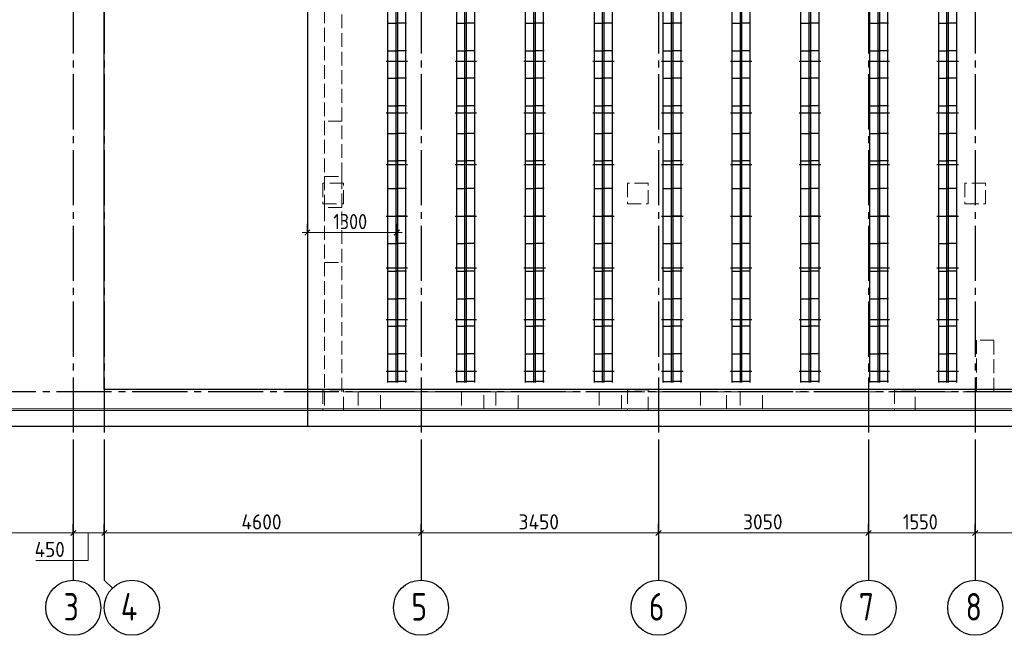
# Model space of a CAD drawing. Header units: millimetres. Extents: x 0 to 42000, y 0 to 29700.
# Tile 3 of 11: x 7921 to 22222, y 10096 to 19032. Entities that reach past the tile are written whole.
import ezdxf

# ---------------------------------------------------------------- set-up
doc = ezdxf.new("R2010")
doc.units = ezdxf.units.MM
doc.linetypes.add('______2', pattern=[270, 200, -70])
doc.linetypes.add('______5', pattern=[1100, 800, -100, 100, -100])
for name, color, linetype, lineweight in [('Standard', 7, 'Continuous', 25), ('ЖБ Пилон', 7, 'Continuous', 35), ('ЖБ Плита Фундамента верхний уровень', 7, 'Continuous', 35), ('ЖБ Стена верхний уровень', 7, 'Continuous', 35), ('Размерная линия_ общее', 7, 'Continuous', 13), ('Фиксатор', 52, 'Continuous', 25)]:
    doc.layers.add(name, color=color, linetype=linetype, lineweight=lineweight)
doc.layers.add('Оси', color=7, linetype='______5', true_color=0x656565)
doc.styles.add('ISOCPEUR', font='txt')

msp = doc.modelspace()

# ---------------------------------------------------------------- linework, layer by layer
at = {"layer": 'Standard', "color": 7, "linetype": 'Continuous', "lineweight": 25, "transparency": 33554687}
msp.add_lwpolyline([(4000, 13132), (41300, 13132), (41300, 25232), (4000, 25232), (4000, 13132)], dxfattribs=at)
at = {"layer": 'Standard', "color": 7, "linetype": 'Continuous', "lineweight": 13, "transparency": 33554687}
for points in [[(4250, 13382), (41050, 13382), (41050, 25232), (4250, 25232), (4250, 13382)], [(4225, 13357), (41075, 13357), (41075, 24907), (4225, 24907), (4225, 13357)]]:
    msp.add_lwpolyline(points, dxfattribs=at)
at = {"layer": 'Standard', "color": 254, "linetype": 'Continuous', "lineweight": 25, "true_color": 0xc4c4ff, "transparency": 33554687}
msp.add_lwpolyline([(9144, 13667), (40656, 13667), (40656, 24697), (9144, 24697), (9144, 13667)], dxfattribs=at)
at = {"layer": 'ЖБ Пилон', "color": 253, "linetype": '______2', "lineweight": 13, "true_color": 0xa0a0a0, "transparency": 33554687}
for p, q in [((12625, 16657), (12325, 16657)), ((12325, 16657), (12325, 16357)), ((12625, 16357), (12625, 16657)), ((17050, 16657), (16750, 16657)), ((16750, 16657), (16750, 16357)), ((17050, 16357), (17050, 16657)), ((21950, 16657), (21650, 16657)), ((21650, 16657), (21650, 16357)), ((21950, 16357), (21950, 16657)), ((12325, 16357), (12625, 16357)), ((16750, 16357), (17050, 16357)), ((21650, 16357), (21950, 16357)), ((12625, 13657), (12325, 13657)), ((12325, 13657), (12325, 13357)), ((12625, 13357), (12625, 13657)), ((17050, 13657), (16750, 13657)), ((16750, 13657), (16750, 13357)), ((17050, 13357), (17050, 13657)), ((20925, 13657), (20625, 13657)), ((20625, 13657), (20625, 13357)), ((20925, 13357), (20925, 13657)), ((12325, 13357), (12625, 13357)), ((16750, 13357), (17050, 13357)), ((20625, 13357), (20925, 13357))]:
    msp.add_line(p, q, dxfattribs=at)
at = {"layer": 'ЖБ Плита Фундамента верхний уровень', "color": 251, "linetype": 'Continuous', "lineweight": 25, "true_color": 0x656565, "transparency": 33554687}
for p, q in [((12100, 20282), (12100, 13132)), ((12100, 13132), (37700, 13132))]:
    msp.add_line(p, q, dxfattribs=at)
at = {"layer": 'ЖБ Стена верхний уровень', "color": 253, "linetype": '______2', "lineweight": 13, "true_color": 0xa0a0a0, "transparency": 33554687}
for p, q in [((12600, 17557), (12600, 20782)), ((12350, 20532), (12350, 17557)), ((12600, 17557), (12350, 17557)), ((12350, 17557), (12350, 16757)), ((12600, 16757), (12600, 17557)), ((12350, 16757), (12600, 16757)), ((12350, 16757), (12350, 16307)), ((12600, 16307), (12600, 16757)), ((12600, 16307), (12350, 16307)), ((12350, 16307), (12350, 15507)), ((12600, 15507), (12600, 16307)), ((12350, 15507), (12600, 15507)), ((12350, 15507), (12350, 13632)), ((12600, 13632), (12600, 15507)), ((21820, 14382), (21820, 13632)), ((22070, 14382), (21820, 14382)), ((22070, 13632), (22070, 14382)), ((12350, 13632), (12350, 13382)), ((12837, 13632), (12600, 13632)), ((12837, 13632), (12837, 13382)), ((13162, 13632), (12837, 13632)), ((13162, 13382), (13162, 13632)), ((14337, 13632), (13162, 13632)), ((14337, 13632), (14337, 13382)), ((14662, 13632), (14337, 13632)), ((14662, 13382), (14662, 13632)), ((14837, 13632), (14662, 13632)), ((14837, 13632), (14837, 13382)), ((15162, 13632), (14837, 13632)), ((15162, 13382), (15162, 13632)), ((16337, 13632), (15162, 13632)), ((16337, 13632), (16337, 13382)), ((16662, 13632), (16337, 13632)), ((16662, 13382), (16662, 13632)), ((17811, 13632), (16662, 13632)), ((17811, 13632), (17811, 13382)), ((18188, 13632), (17811, 13632)), ((18188, 13382), (18188, 13632)), ((18387, 13632), (18188, 13632)), ((18387, 13632), (18387, 13382)), ((18712, 13632), (18387, 13632)), ((18712, 13382), (18712, 13632)), ((21820, 13632), (18712, 13632)), ((26430, 13632), (22070, 13632)), ((12350, 13382), (12837, 13382)), ((12837, 13382), (13162, 13382)), ((13162, 13382), (14337, 13382)), ((14337, 13382), (14662, 13382)), ((14662, 13382), (14837, 13382)), ((14837, 13382), (15162, 13382)), ((15162, 13382), (16337, 13382)), ((16337, 13382), (16662, 13382)), ((16662, 13382), (17811, 13382)), ((17811, 13382), (18188, 13382)), ((18188, 13382), (18387, 13382)), ((18387, 13382), (18712, 13382)), ((18712, 13382), (21820, 13382)), ((21820, 13382), (22070, 13382)), ((22070, 13382), (26430, 13382))]:
    msp.add_line(p, q, dxfattribs=at)
at = {"layer": 'Оси', "color": 8, "linetype": '______5', "lineweight": -3, "transparency": 33554687}
for p, q in [((8700, 25939), (8700, 12896)), ((9150, 25939), (9150, 12896)), ((13750, 25939), (13750, 12896)), ((17200, 25939), (17200, 12896)), ((20250, 25939), (20250, 12896)), ((21800, 25939), (21800, 12896)), ((41157, 13632), (3764, 13632))]:
    msp.add_line(p, q, dxfattribs=at)
at = {"layer": 'Оси', "color": 7, "linetype": 'Continuous', "lineweight": 25, "transparency": 33554687}
for p, q in [((8700, 12896), (8700, 10896)), ((13750, 12896), (13750, 10896)), ((17200, 12896), (17200, 10896)), ((20250, 12896), (20250, 10896)), ((21800, 12896), (21800, 10896))]:
    msp.add_line(p, q, dxfattribs=at)
msp.add_lwpolyline([(9150, 12896), (9150, 10896), (9267, 10778)], dxfattribs=at)
at = {"layer": 'Оси', "color": 7, "linetype": 'Continuous', "lineweight": 13, "transparency": 33554687}
msp.add_lwpolyline([(8154, 11182), (8914, 11182), (8914, 11582)], dxfattribs=at)
at = {"layer": 'Оси', "color": 7, "linetype": 'Continuous', "lineweight": 25, "transparency": 33554687}
for centre in [(8700, 10496), (9550, 10496), (13750, 10496), (17200, 10496), (20250, 10496), (21800, 10496)]:
    msp.add_circle(centre, 400, dxfattribs=at)
at = {"layer": 'Размерная линия_ общее', "color": 251, "linetype": 'Continuous', "lineweight": -3, "true_color": 0x656565, "transparency": 33554687}
for p, q in [((12100, 15941), (12100, 16066)), ((13400, 15941), (13400, 16066)), ((12100, 15941), (12100, 15816)), ((12100, 15941), (12100, 15915)), ((13400, 15941), (13400, 15816)), ((13400, 15941), (13400, 15915))]:
    msp.add_line(p, q, dxfattribs=at)
at = {"layer": 'Размерная линия_ общее', "color": 251, "linetype": 'Continuous', "lineweight": 13, "true_color": 0x656565, "transparency": 33554687}
for p, q in [((12100, 15941), (12025, 15941)), ((12100, 15941), (13400, 15941)), ((13400, 15941), (13475, 15941))]:
    msp.add_line(p, q, dxfattribs=at)
at = {"layer": 'Размерная линия_ общее', "color": 251, "linetype": 'Continuous', "lineweight": 25, "true_color": 0x656565, "transparency": 33554687}
for p, q in [((12062, 15904), (12137, 15979)), ((13362, 15904), (13437, 15979))]:
    msp.add_line(p, q, dxfattribs=at)
at = {"layer": 'Размерная линия_ общее', "color": 7, "linetype": 'Continuous', "lineweight": 25, "transparency": 33554687}
for p, q in [((8662, 11544), (8737, 11619)), ((9112, 11544), (9187, 11619)), ((13712, 11544), (13787, 11619)), ((17162, 11544), (17237, 11619)), ((20212, 11544), (20287, 11619)), ((21762, 11544), (21837, 11619))]:
    msp.add_line(p, q, dxfattribs=at)
at = {"layer": 'Размерная линия_ общее', "color": 253, "linetype": 'Continuous', "lineweight": -3, "true_color": 0xa0a0a0, "transparency": 33554687}
for p, q in [((8700, 11582), (8700, 11707)), ((9150, 11582), (9150, 11707)), ((13750, 11582), (13750, 11707)), ((17200, 11582), (17200, 11707)), ((20250, 11582), (20250, 11707)), ((21800, 11582), (21800, 11707)), ((8700, 11582), (8700, 11457)), ((8700, 11582), (8700, 11096)), ((9150, 11582), (9150, 11457)), ((9150, 11582), (9150, 11096)), ((13750, 11582), (13750, 11457)), ((13750, 11582), (13750, 11096)), ((17200, 11582), (17200, 11457)), ((17200, 11582), (17200, 11096)), ((20250, 11582), (20250, 11457)), ((20250, 11582), (20250, 11096)), ((21800, 11582), (21800, 11457)), ((21800, 11582), (21800, 11096))]:
    msp.add_line(p, q, dxfattribs=at)
at = {"layer": 'Размерная линия_ общее', "color": 7, "linetype": 'Continuous', "lineweight": 13, "transparency": 33554687}
for p, q in [((8700, 11582), (9150, 11582)), ((9150, 11582), (13750, 11582)), ((13750, 11582), (17200, 11582)), ((17200, 11582), (20250, 11582)), ((20250, 11582), (21800, 11582)), ((21800, 11582), (27500, 11582))]:
    msp.add_line(p, q, dxfattribs=at)
msp.add_lwpolyline([(4500, 11582), (6362, 11582), (6362, 11582), (8700, 11582)], dxfattribs=at)
at = {"layer": 'Фиксатор', "color": 7, "linetype": 'Continuous', "lineweight": 25, "transparency": 33554687}
for p, q in [((13269, 13767), (13269, 24597)), ((13269, 13767), (13269, 24597)), ((13388, 13767), (13388, 24597)), ((13388, 13767), (13388, 24597)), ((13412, 13767), (13412, 24597)), ((13412, 13767), (13412, 24597)), ((13531, 13767), (13531, 24597)), ((13531, 13767), (13531, 24597)), ((14269, 13767), (14269, 24597)), ((14269, 13767), (14269, 24597)), ((14388, 13767), (14388, 24597)), ((14388, 13767), (14388, 24597)), ((14412, 13767), (14412, 24597)), ((14412, 13767), (14412, 24597)), ((14531, 13767), (14531, 24597)), ((14531, 13767), (14531, 24597)), ((15269, 13767), (15269, 24597)), ((15269, 13767), (15269, 24597)), ((15388, 13767), (15388, 24597)), ((15388, 13767), (15388, 24597)), ((15412, 13767), (15412, 24597)), ((15412, 13767), (15412, 24597)), ((15531, 13767), (15531, 24597)), ((15531, 13767), (15531, 24597)), ((16269, 13767), (16269, 24597)), ((16269, 13767), (16269, 24597)), ((16388, 13767), (16388, 24597)), ((16388, 13767), (16388, 24597)), ((16412, 13767), (16412, 24597)), ((16412, 13767), (16412, 24597)), ((16531, 13767), (16531, 24597)), ((16531, 13767), (16531, 24597)), ((17269, 13767), (17269, 24597)), ((17269, 13767), (17269, 24597)), ((17388, 13767), (17388, 24597)), ((17388, 13767), (17388, 24597)), ((17412, 13767), (17412, 24597)), ((17412, 13767), (17412, 24597)), ((17531, 13767), (17531, 24597)), ((17531, 13767), (17531, 24597)), ((18269, 13767), (18269, 24597)), ((18269, 13767), (18269, 24597)), ((18388, 13767), (18388, 24597)), ((18388, 13767), (18388, 24597)), ((18412, 13767), (18412, 24597)), ((18412, 13767), (18412, 24597)), ((18531, 13767), (18531, 24597)), ((18531, 13767), (18531, 24597)), ((19269, 13767), (19269, 24597)), ((19269, 13767), (19269, 24597)), ((19388, 13767), (19388, 24597)), ((19388, 13767), (19388, 24597)), ((19412, 13767), (19412, 24597)), ((19412, 13767), (19412, 24597)), ((19531, 13767), (19531, 24597)), ((19531, 13767), (19531, 24597)), ((20269, 13767), (20269, 24597)), ((20269, 13767), (20269, 24597)), ((20388, 13767), (20388, 24597)), ((20388, 13767), (20388, 24597)), ((20412, 13767), (20412, 24597)), ((20412, 13767), (20412, 24597)), ((20531, 13767), (20531, 24597)), ((20531, 13767), (20531, 24597)), ((21269, 13767), (21269, 24597)), ((21269, 13767), (21269, 24597)), ((21388, 13767), (21388, 24597)), ((21388, 13767), (21388, 24597)), ((21412, 13767), (21412, 24597)), ((21412, 13767), (21412, 24597)), ((21531, 13767), (21531, 24597)), ((21531, 13767), (21531, 24597)), ((13262, 18982), (13415, 18982)), ((13262, 18982), (13415, 18982)), ((13538, 18982), (13384, 18982)), ((13538, 18982), (13384, 18982)), ((14262, 18982), (14415, 18982)), ((14262, 18982), (14415, 18982)), ((14538, 18982), (14384, 18982)), ((14538, 18982), (14384, 18982)), ((15262, 18982), (15415, 18982)), ((15262, 18982), (15415, 18982)), ((15538, 18982), (15384, 18982)), ((15538, 18982), (15384, 18982)), ((16262, 18982), (16415, 18982)), ((16262, 18982), (16415, 18982)), ((16538, 18982), (16384, 18982)), ((16538, 18982), (16384, 18982)), ((17262, 18982), (17415, 18982)), ((17262, 18982), (17415, 18982)), ((17538, 18982), (17384, 18982)), ((17538, 18982), (17384, 18982)), ((18262, 18982), (18415, 18982)), ((18262, 18982), (18415, 18982)), ((18538, 18982), (18384, 18982)), ((18538, 18982), (18384, 18982)), ((19262, 18982), (19415, 18982)), ((19262, 18982), (19415, 18982)), ((19538, 18982), (19384, 18982)), ((19538, 18982), (19384, 18982)), ((20262, 18982), (20415, 18982)), ((20262, 18982), (20415, 18982)), ((20538, 18982), (20384, 18982)), ((20538, 18982), (20384, 18982)), ((21262, 18982), (21415, 18982)), ((21262, 18982), (21415, 18982)), ((21538, 18982), (21384, 18982)), ((21538, 18982), (21384, 18982)), ((13262, 18582), (13415, 18582)), ((13262, 18582), (13415, 18582)), ((13538, 18582), (13384, 18582)), ((13538, 18582), (13384, 18582)), ((14262, 18582), (14415, 18582)), ((14262, 18582), (14415, 18582)), ((14538, 18582), (14384, 18582)), ((14538, 18582), (14384, 18582)), ((15262, 18582), (15415, 18582)), ((15262, 18582), (15415, 18582)), ((15538, 18582), (15384, 18582)), ((15538, 18582), (15384, 18582)), ((16262, 18582), (16415, 18582)), ((16262, 18582), (16415, 18582)), ((16538, 18582), (16384, 18582)), ((16538, 18582), (16384, 18582)), ((17262, 18582), (17415, 18582)), ((17262, 18582), (17415, 18582)), ((17538, 18582), (17384, 18582)), ((17538, 18582), (17384, 18582)), ((18262, 18582), (18415, 18582)), ((18262, 18582), (18415, 18582)), ((18538, 18582), (18384, 18582)), ((18538, 18582), (18384, 18582)), ((19262, 18582), (19415, 18582)), ((19262, 18582), (19415, 18582)), ((19538, 18582), (19384, 18582)), ((19538, 18582), (19384, 18582)), ((20262, 18582), (20415, 18582)), ((20262, 18582), (20415, 18582)), ((20538, 18582), (20384, 18582)), ((20538, 18582), (20384, 18582)), ((21262, 18582), (21415, 18582)), ((21262, 18582), (21415, 18582)), ((21538, 18582), (21384, 18582)), ((21538, 18582), (21384, 18582)), ((13244, 18432), (13556, 18432)), ((13244, 18432), (13556, 18432)), ((14244, 18432), (14556, 18432)), ((14244, 18432), (14556, 18432)), ((15244, 18432), (15556, 18432)), ((15244, 18432), (15556, 18432)), ((16244, 18432), (16556, 18432)), ((16244, 18432), (16556, 18432)), ((17244, 18432), (17556, 18432)), ((17244, 18432), (17556, 18432)), ((18244, 18432), (18556, 18432)), ((18244, 18432), (18556, 18432)), ((19244, 18432), (19556, 18432)), ((19244, 18432), (19556, 18432)), ((20244, 18432), (20556, 18432)), ((20244, 18432), (20556, 18432)), ((21244, 18432), (21556, 18432)), ((21244, 18432), (21556, 18432)), ((13262, 18182), (13415, 18182)), ((13262, 18182), (13415, 18182)), ((13538, 18182), (13384, 18182)), ((13538, 18182), (13384, 18182)), ((14262, 18182), (14415, 18182)), ((14262, 18182), (14415, 18182)), ((14538, 18182), (14384, 18182)), ((14538, 18182), (14384, 18182)), ((15262, 18182), (15415, 18182)), ((15262, 18182), (15415, 18182)), ((15538, 18182), (15384, 18182)), ((15538, 18182), (15384, 18182)), ((16262, 18182), (16415, 18182)), ((16262, 18182), (16415, 18182)), ((16538, 18182), (16384, 18182)), ((16538, 18182), (16384, 18182)), ((17262, 18182), (17415, 18182)), ((17262, 18182), (17415, 18182)), ((17538, 18182), (17384, 18182)), ((17538, 18182), (17384, 18182)), ((18262, 18182), (18415, 18182)), ((18262, 18182), (18415, 18182)), ((18538, 18182), (18384, 18182)), ((18538, 18182), (18384, 18182)), ((19262, 18182), (19415, 18182)), ((19262, 18182), (19415, 18182)), ((19538, 18182), (19384, 18182)), ((19538, 18182), (19384, 18182)), ((20262, 18182), (20415, 18182)), ((20262, 18182), (20415, 18182)), ((20538, 18182), (20384, 18182)), ((20538, 18182), (20384, 18182)), ((21262, 18182), (21415, 18182)), ((21262, 18182), (21415, 18182)), ((21538, 18182), (21384, 18182)), ((21538, 18182), (21384, 18182)), ((13262, 17782), (13415, 17782)), ((13262, 17782), (13415, 17782)), ((13538, 17782), (13384, 17782)), ((13538, 17782), (13384, 17782)), ((14262, 17782), (14415, 17782)), ((14262, 17782), (14415, 17782)), ((14538, 17782), (14384, 17782)), ((14538, 17782), (14384, 17782)), ((15262, 17782), (15415, 17782)), ((15262, 17782), (15415, 17782)), ((15538, 17782), (15384, 17782)), ((15538, 17782), (15384, 17782)), ((16262, 17782), (16415, 17782)), ((16262, 17782), (16415, 17782)), ((16538, 17782), (16384, 17782)), ((16538, 17782), (16384, 17782)), ((17262, 17782), (17415, 17782)), ((17262, 17782), (17415, 17782)), ((17538, 17782), (17384, 17782)), ((17538, 17782), (17384, 17782)), ((18262, 17782), (18415, 17782)), ((18262, 17782), (18415, 17782)), ((18538, 17782), (18384, 17782)), ((18538, 17782), (18384, 17782)), ((19262, 17782), (19415, 17782)), ((19262, 17782), (19415, 17782)), ((19538, 17782), (19384, 17782)), ((19538, 17782), (19384, 17782)), ((20262, 17782), (20415, 17782)), ((20262, 17782), (20415, 17782)), ((20538, 17782), (20384, 17782)), ((20538, 17782), (20384, 17782)), ((21262, 17782), (21415, 17782)), ((21262, 17782), (21415, 17782)), ((21538, 17782), (21384, 17782)), ((21538, 17782), (21384, 17782)), ((13244, 17682), (13556, 17682)), ((13244, 17682), (13556, 17682)), ((14244, 17682), (14556, 17682)), ((14244, 17682), (14556, 17682)), ((15244, 17682), (15556, 17682)), ((15244, 17682), (15556, 17682)), ((16244, 17682), (16556, 17682)), ((16244, 17682), (16556, 17682)), ((17244, 17682), (17556, 17682)), ((17244, 17682), (17556, 17682)), ((18244, 17682), (18556, 17682)), ((18244, 17682), (18556, 17682)), ((19244, 17682), (19556, 17682)), ((19244, 17682), (19556, 17682)), ((20244, 17682), (20556, 17682)), ((20244, 17682), (20556, 17682)), ((21244, 17682), (21556, 17682)), ((21244, 17682), (21556, 17682)), ((13262, 17382), (13415, 17382)), ((13262, 17382), (13415, 17382)), ((13538, 17382), (13384, 17382)), ((13538, 17382), (13384, 17382)), ((14262, 17382), (14415, 17382)), ((14262, 17382), (14415, 17382)), ((14538, 17382), (14384, 17382)), ((14538, 17382), (14384, 17382)), ((15262, 17382), (15415, 17382)), ((15262, 17382), (15415, 17382)), ((15538, 17382), (15384, 17382)), ((15538, 17382), (15384, 17382)), ((16262, 17382), (16415, 17382)), ((16262, 17382), (16415, 17382)), ((16538, 17382), (16384, 17382)), ((16538, 17382), (16384, 17382)), ((17262, 17382), (17415, 17382)), ((17262, 17382), (17415, 17382)), ((17538, 17382), (17384, 17382)), ((17538, 17382), (17384, 17382)), ((18262, 17382), (18415, 17382)), ((18262, 17382), (18415, 17382)), ((18538, 17382), (18384, 17382)), ((18538, 17382), (18384, 17382)), ((19262, 17382), (19415, 17382)), ((19262, 17382), (19415, 17382)), ((19538, 17382), (19384, 17382)), ((19538, 17382), (19384, 17382)), ((20262, 17382), (20415, 17382)), ((20262, 17382), (20415, 17382)), ((20538, 17382), (20384, 17382)), ((20538, 17382), (20384, 17382)), ((21262, 17382), (21415, 17382)), ((21262, 17382), (21415, 17382)), ((21538, 17382), (21384, 17382)), ((21538, 17382), (21384, 17382)), ((13244, 16932), (13556, 16932)), ((13244, 16932), (13556, 16932)), ((13262, 16982), (13415, 16982)), ((13262, 16982), (13415, 16982)), ((13538, 16982), (13384, 16982)), ((13538, 16982), (13384, 16982)), ((14244, 16932), (14556, 16932)), ((14244, 16932), (14556, 16932)), ((14262, 16982), (14415, 16982)), ((14262, 16982), (14415, 16982)), ((14538, 16982), (14384, 16982)), ((14538, 16982), (14384, 16982)), ((15244, 16932), (15556, 16932)), ((15244, 16932), (15556, 16932)), ((15262, 16982), (15415, 16982)), ((15262, 16982), (15415, 16982)), ((15538, 16982), (15384, 16982)), ((15538, 16982), (15384, 16982)), ((16244, 16932), (16556, 16932)), ((16244, 16932), (16556, 16932)), ((16262, 16982), (16415, 16982)), ((16262, 16982), (16415, 16982)), ((16538, 16982), (16384, 16982)), ((16538, 16982), (16384, 16982)), ((17244, 16932), (17556, 16932)), ((17244, 16932), (17556, 16932)), ((17262, 16982), (17415, 16982)), ((17262, 16982), (17415, 16982)), ((17538, 16982), (17384, 16982)), ((17538, 16982), (17384, 16982)), ((18244, 16932), (18556, 16932)), ((18244, 16932), (18556, 16932)), ((18262, 16982), (18415, 16982)), ((18262, 16982), (18415, 16982)), ((18538, 16982), (18384, 16982)), ((18538, 16982), (18384, 16982)), ((19244, 16932), (19556, 16932)), ((19244, 16932), (19556, 16932)), ((19262, 16982), (19415, 16982)), ((19262, 16982), (19415, 16982)), ((19538, 16982), (19384, 16982)), ((19538, 16982), (19384, 16982)), ((20244, 16932), (20556, 16932)), ((20244, 16932), (20556, 16932)), ((20262, 16982), (20415, 16982)), ((20262, 16982), (20415, 16982)), ((20538, 16982), (20384, 16982)), ((20538, 16982), (20384, 16982)), ((21244, 16932), (21556, 16932)), ((21244, 16932), (21556, 16932)), ((21262, 16982), (21415, 16982)), ((21262, 16982), (21415, 16982)), ((21538, 16982), (21384, 16982)), ((21538, 16982), (21384, 16982)), ((13262, 16582), (13415, 16582)), ((13262, 16582), (13415, 16582)), ((13538, 16582), (13384, 16582)), ((13538, 16582), (13384, 16582)), ((14262, 16582), (14415, 16582)), ((14262, 16582), (14415, 16582)), ((14538, 16582), (14384, 16582)), ((14538, 16582), (14384, 16582)), ((15262, 16582), (15415, 16582)), ((15262, 16582), (15415, 16582)), ((15538, 16582), (15384, 16582)), ((15538, 16582), (15384, 16582)), ((16262, 16582), (16415, 16582)), ((16262, 16582), (16415, 16582)), ((16538, 16582), (16384, 16582)), ((16538, 16582), (16384, 16582)), ((17262, 16582), (17415, 16582)), ((17262, 16582), (17415, 16582)), ((17538, 16582), (17384, 16582)), ((17538, 16582), (17384, 16582)), ((18262, 16582), (18415, 16582)), ((18262, 16582), (18415, 16582)), ((18538, 16582), (18384, 16582)), ((18538, 16582), (18384, 16582)), ((19262, 16582), (19415, 16582)), ((19262, 16582), (19415, 16582)), ((19538, 16582), (19384, 16582)), ((19538, 16582), (19384, 16582)), ((20262, 16582), (20415, 16582)), ((20262, 16582), (20415, 16582)), ((20538, 16582), (20384, 16582)), ((20538, 16582), (20384, 16582)), ((21262, 16582), (21415, 16582)), ((21262, 16582), (21415, 16582)), ((21538, 16582), (21384, 16582)), ((21538, 16582), (21384, 16582)), ((13244, 16182), (13556, 16182)), ((13244, 16182), (13556, 16182)), ((13262, 16182), (13415, 16182)), ((13262, 16182), (13415, 16182)), ((13538, 16182), (13384, 16182)), ((13538, 16182), (13384, 16182)), ((14244, 16182), (14556, 16182)), ((14244, 16182), (14556, 16182)), ((14262, 16182), (14415, 16182)), ((14262, 16182), (14415, 16182)), ((14538, 16182), (14384, 16182)), ((14538, 16182), (14384, 16182)), ((15244, 16182), (15556, 16182)), ((15244, 16182), (15556, 16182)), ((15262, 16182), (15415, 16182)), ((15262, 16182), (15415, 16182)), ((15538, 16182), (15384, 16182)), ((15538, 16182), (15384, 16182)), ((16244, 16182), (16556, 16182)), ((16244, 16182), (16556, 16182)), ((16262, 16182), (16415, 16182)), ((16262, 16182), (16415, 16182)), ((16538, 16182), (16384, 16182)), ((16538, 16182), (16384, 16182)), ((17244, 16182), (17556, 16182)), ((17244, 16182), (17556, 16182)), ((17262, 16182), (17415, 16182)), ((17262, 16182), (17415, 16182)), ((17538, 16182), (17384, 16182)), ((17538, 16182), (17384, 16182)), ((18244, 16182), (18556, 16182)), ((18244, 16182), (18556, 16182)), ((18262, 16182), (18415, 16182)), ((18262, 16182), (18415, 16182)), ((18538, 16182), (18384, 16182)), ((18538, 16182), (18384, 16182)), ((19244, 16182), (19556, 16182)), ((19244, 16182), (19556, 16182)), ((19262, 16182), (19415, 16182)), ((19262, 16182), (19415, 16182)), ((19538, 16182), (19384, 16182)), ((19538, 16182), (19384, 16182)), ((20244, 16182), (20556, 16182)), ((20244, 16182), (20556, 16182)), ((20262, 16182), (20415, 16182)), ((20262, 16182), (20415, 16182)), ((20538, 16182), (20384, 16182)), ((20538, 16182), (20384, 16182)), ((21244, 16182), (21556, 16182)), ((21244, 16182), (21556, 16182)), ((21262, 16182), (21415, 16182)), ((21262, 16182), (21415, 16182)), ((21538, 16182), (21384, 16182)), ((21538, 16182), (21384, 16182)), ((13262, 15782), (13415, 15782)), ((13262, 15782), (13415, 15782)), ((13538, 15782), (13384, 15782)), ((13538, 15782), (13384, 15782)), ((14262, 15782), (14415, 15782)), ((14262, 15782), (14415, 15782)), ((14538, 15782), (14384, 15782)), ((14538, 15782), (14384, 15782)), ((15262, 15782), (15415, 15782)), ((15262, 15782), (15415, 15782)), ((15538, 15782), (15384, 15782)), ((15538, 15782), (15384, 15782)), ((16262, 15782), (16415, 15782)), ((16262, 15782), (16415, 15782)), ((16538, 15782), (16384, 15782)), ((16538, 15782), (16384, 15782)), ((17262, 15782), (17415, 15782)), ((17262, 15782), (17415, 15782)), ((17538, 15782), (17384, 15782)), ((17538, 15782), (17384, 15782)), ((18262, 15782), (18415, 15782)), ((18262, 15782), (18415, 15782)), ((18538, 15782), (18384, 15782)), ((18538, 15782), (18384, 15782)), ((19262, 15782), (19415, 15782)), ((19262, 15782), (19415, 15782)), ((19538, 15782), (19384, 15782)), ((19538, 15782), (19384, 15782)), ((20262, 15782), (20415, 15782)), ((20262, 15782), (20415, 15782)), ((20538, 15782), (20384, 15782)), ((20538, 15782), (20384, 15782)), ((21262, 15782), (21415, 15782)), ((21262, 15782), (21415, 15782)), ((21538, 15782), (21384, 15782)), ((21538, 15782), (21384, 15782)), ((13244, 15432), (13556, 15432)), ((13244, 15432), (13556, 15432)), ((13262, 15382), (13415, 15382)), ((13262, 15382), (13415, 15382)), ((13538, 15382), (13384, 15382)), ((13538, 15382), (13384, 15382)), ((14244, 15432), (14556, 15432)), ((14244, 15432), (14556, 15432)), ((14262, 15382), (14415, 15382)), ((14262, 15382), (14415, 15382)), ((14538, 15382), (14384, 15382)), ((14538, 15382), (14384, 15382)), ((15244, 15432), (15556, 15432)), ((15244, 15432), (15556, 15432)), ((15262, 15382), (15415, 15382)), ((15262, 15382), (15415, 15382)), ((15538, 15382), (15384, 15382)), ((15538, 15382), (15384, 15382)), ((16244, 15432), (16556, 15432)), ((16244, 15432), (16556, 15432)), ((16262, 15382), (16415, 15382)), ((16262, 15382), (16415, 15382)), ((16538, 15382), (16384, 15382)), ((16538, 15382), (16384, 15382)), ((17244, 15432), (17556, 15432)), ((17244, 15432), (17556, 15432)), ((17262, 15382), (17415, 15382)), ((17262, 15382), (17415, 15382)), ((17538, 15382), (17384, 15382)), ((17538, 15382), (17384, 15382)), ((18244, 15432), (18556, 15432)), ((18244, 15432), (18556, 15432)), ((18262, 15382), (18415, 15382)), ((18262, 15382), (18415, 15382)), ((18538, 15382), (18384, 15382)), ((18538, 15382), (18384, 15382)), ((19244, 15432), (19556, 15432)), ((19244, 15432), (19556, 15432)), ((19262, 15382), (19415, 15382)), ((19262, 15382), (19415, 15382)), ((19538, 15382), (19384, 15382)), ((19538, 15382), (19384, 15382)), ((20244, 15432), (20556, 15432)), ((20244, 15432), (20556, 15432)), ((20262, 15382), (20415, 15382)), ((20262, 15382), (20415, 15382)), ((20538, 15382), (20384, 15382)), ((20538, 15382), (20384, 15382)), ((21244, 15432), (21556, 15432)), ((21244, 15432), (21556, 15432)), ((21262, 15382), (21415, 15382)), ((21262, 15382), (21415, 15382)), ((21538, 15382), (21384, 15382)), ((21538, 15382), (21384, 15382)), ((13262, 14982), (13415, 14982)), ((13262, 14982), (13415, 14982)), ((13538, 14982), (13384, 14982)), ((13538, 14982), (13384, 14982)), ((14262, 14982), (14415, 14982)), ((14262, 14982), (14415, 14982)), ((14538, 14982), (14384, 14982)), ((14538, 14982), (14384, 14982)), ((15262, 14982), (15415, 14982)), ((15262, 14982), (15415, 14982)), ((15538, 14982), (15384, 14982)), ((15538, 14982), (15384, 14982)), ((16262, 14982), (16415, 14982)), ((16262, 14982), (16415, 14982)), ((16538, 14982), (16384, 14982)), ((16538, 14982), (16384, 14982)), ((17262, 14982), (17415, 14982)), ((17262, 14982), (17415, 14982)), ((17538, 14982), (17384, 14982)), ((17538, 14982), (17384, 14982)), ((18262, 14982), (18415, 14982)), ((18262, 14982), (18415, 14982)), ((18538, 14982), (18384, 14982)), ((18538, 14982), (18384, 14982)), ((19262, 14982), (19415, 14982)), ((19262, 14982), (19415, 14982)), ((19538, 14982), (19384, 14982)), ((19538, 14982), (19384, 14982)), ((20262, 14982), (20415, 14982)), ((20262, 14982), (20415, 14982)), ((20538, 14982), (20384, 14982)), ((20538, 14982), (20384, 14982)), ((21262, 14982), (21415, 14982)), ((21262, 14982), (21415, 14982)), ((21538, 14982), (21384, 14982)), ((21538, 14982), (21384, 14982)), ((13244, 14682), (13556, 14682)), ((13244, 14682), (13556, 14682)), ((14244, 14682), (14556, 14682)), ((14244, 14682), (14556, 14682)), ((15244, 14682), (15556, 14682)), ((15244, 14682), (15556, 14682)), ((16244, 14682), (16556, 14682)), ((16244, 14682), (16556, 14682)), ((17244, 14682), (17556, 14682)), ((17244, 14682), (17556, 14682)), ((18244, 14682), (18556, 14682)), ((18244, 14682), (18556, 14682)), ((19244, 14682), (19556, 14682)), ((19244, 14682), (19556, 14682)), ((20244, 14682), (20556, 14682)), ((20244, 14682), (20556, 14682)), ((21244, 14682), (21556, 14682)), ((21244, 14682), (21556, 14682)), ((13262, 14582), (13415, 14582)), ((13262, 14582), (13415, 14582)), ((13538, 14582), (13384, 14582)), ((13538, 14582), (13384, 14582)), ((14262, 14582), (14415, 14582)), ((14262, 14582), (14415, 14582)), ((14538, 14582), (14384, 14582)), ((14538, 14582), (14384, 14582)), ((15262, 14582), (15415, 14582)), ((15262, 14582), (15415, 14582)), ((15538, 14582), (15384, 14582)), ((15538, 14582), (15384, 14582)), ((16262, 14582), (16415, 14582)), ((16262, 14582), (16415, 14582)), ((16538, 14582), (16384, 14582)), ((16538, 14582), (16384, 14582)), ((17262, 14582), (17415, 14582)), ((17262, 14582), (17415, 14582)), ((17538, 14582), (17384, 14582)), ((17538, 14582), (17384, 14582)), ((18262, 14582), (18415, 14582)), ((18262, 14582), (18415, 14582)), ((18538, 14582), (18384, 14582)), ((18538, 14582), (18384, 14582)), ((19262, 14582), (19415, 14582)), ((19262, 14582), (19415, 14582)), ((19538, 14582), (19384, 14582)), ((19538, 14582), (19384, 14582)), ((20262, 14582), (20415, 14582)), ((20262, 14582), (20415, 14582)), ((20538, 14582), (20384, 14582)), ((20538, 14582), (20384, 14582)), ((21262, 14582), (21415, 14582)), ((21262, 14582), (21415, 14582)), ((21538, 14582), (21384, 14582)), ((21538, 14582), (21384, 14582)), ((13262, 14182), (13415, 14182)), ((13262, 14182), (13415, 14182)), ((13538, 14182), (13384, 14182)), ((13538, 14182), (13384, 14182)), ((14262, 14182), (14415, 14182)), ((14262, 14182), (14415, 14182)), ((14538, 14182), (14384, 14182)), ((14538, 14182), (14384, 14182)), ((15262, 14182), (15415, 14182)), ((15262, 14182), (15415, 14182)), ((15538, 14182), (15384, 14182)), ((15538, 14182), (15384, 14182)), ((16262, 14182), (16415, 14182)), ((16262, 14182), (16415, 14182)), ((16538, 14182), (16384, 14182)), ((16538, 14182), (16384, 14182)), ((17262, 14182), (17415, 14182)), ((17262, 14182), (17415, 14182)), ((17538, 14182), (17384, 14182)), ((17538, 14182), (17384, 14182)), ((18262, 14182), (18415, 14182)), ((18262, 14182), (18415, 14182)), ((18538, 14182), (18384, 14182)), ((18538, 14182), (18384, 14182)), ((19262, 14182), (19415, 14182)), ((19262, 14182), (19415, 14182)), ((19538, 14182), (19384, 14182)), ((19538, 14182), (19384, 14182)), ((20262, 14182), (20415, 14182)), ((20262, 14182), (20415, 14182)), ((20538, 14182), (20384, 14182)), ((20538, 14182), (20384, 14182)), ((21262, 14182), (21415, 14182)), ((21262, 14182), (21415, 14182)), ((21538, 14182), (21384, 14182)), ((21538, 14182), (21384, 14182)), ((13244, 13932), (13556, 13932)), ((13244, 13932), (13556, 13932)), ((14244, 13932), (14556, 13932)), ((14244, 13932), (14556, 13932)), ((15244, 13932), (15556, 13932)), ((15244, 13932), (15556, 13932)), ((16244, 13932), (16556, 13932)), ((16244, 13932), (16556, 13932)), ((17244, 13932), (17556, 13932)), ((17244, 13932), (17556, 13932)), ((18244, 13932), (18556, 13932)), ((18244, 13932), (18556, 13932)), ((19244, 13932), (19556, 13932)), ((19244, 13932), (19556, 13932)), ((20244, 13932), (20556, 13932)), ((20244, 13932), (20556, 13932)), ((21244, 13932), (21556, 13932)), ((21244, 13932), (21556, 13932)), ((13262, 13782), (13415, 13782)), ((13262, 13782), (13415, 13782)), ((13538, 13782), (13384, 13782)), ((13538, 13782), (13384, 13782)), ((14262, 13782), (14415, 13782)), ((14262, 13782), (14415, 13782)), ((14538, 13782), (14384, 13782)), ((14538, 13782), (14384, 13782)), ((15262, 13782), (15415, 13782)), ((15262, 13782), (15415, 13782)), ((15538, 13782), (15384, 13782)), ((15538, 13782), (15384, 13782)), ((16262, 13782), (16415, 13782)), ((16262, 13782), (16415, 13782)), ((16538, 13782), (16384, 13782)), ((16538, 13782), (16384, 13782)), ((17262, 13782), (17415, 13782)), ((17262, 13782), (17415, 13782)), ((17538, 13782), (17384, 13782)), ((17538, 13782), (17384, 13782)), ((18262, 13782), (18415, 13782)), ((18262, 13782), (18415, 13782)), ((18538, 13782), (18384, 13782)), ((18538, 13782), (18384, 13782)), ((19262, 13782), (19415, 13782)), ((19262, 13782), (19415, 13782)), ((19538, 13782), (19384, 13782)), ((19538, 13782), (19384, 13782)), ((20262, 13782), (20415, 13782)), ((20262, 13782), (20415, 13782)), ((20538, 13782), (20384, 13782)), ((20538, 13782), (20384, 13782)), ((21262, 13782), (21415, 13782)), ((21262, 13782), (21415, 13782)), ((21538, 13782), (21384, 13782)), ((21538, 13782), (21384, 13782))]:
    msp.add_line(p, q, dxfattribs=at)

# ---------------------------------------------------------------- texts
at = {"layer": 'Оси', "color": 7, "linetype": 'Continuous', "lineweight": 35, "transparency": 33554687, "char_height": 400, "attachment_point": 7, "style": 'ISOCPEUR'}
for s, insert, width in [('\\W0.78;3', (8560, 10309), 435.21), ('\\W0.80;4', (9390, 10309), 479.77), ('\\W0.78;5', (13610, 10309), 435.21), ('\\W0.78;6', (17060, 10309), 435.21), ('\\W0.78;7', (20110, 10309), 435.2), ('\\W0.78;8', (21660, 10309), 435.2)]:
    msp.add_mtext(s, dxfattribs=dict(at, insert=insert, width=width))
at = {"layer": 'Размерная линия_ общее', "color": 251, "linetype": 'Continuous', "lineweight": 25, "true_color": 0x656565, "transparency": 33554687, "insert": (12475, 15991), "char_height": 220, "width": 666.9, "attachment_point": 7, "style": 'ISOCPEUR'}
msp.add_mtext('\\W0.87;1300', dxfattribs=at)
at = {"layer": 'Размерная линия_ общее', "color": 7, "linetype": 'Continuous', "lineweight": 25, "transparency": 33554687, "char_height": 220, "attachment_point": 7, "style": 'ISOCPEUR'}
for s, insert, width in [('\\W0.93;4600', (11142, 11632), 740.38), ('\\W0.93;3450', (15167, 11632), 740.39), ('\\W0.93;3050', (18428, 11632), 718.09), ('\\W0.87;1550', (20750, 11632), 666.9), ('\\W0.92;450', (8138, 11232), 584.44)]:
    msp.add_mtext(s, dxfattribs=dict(at, insert=insert, width=width))

doc.saveas('drawing.dxf')
